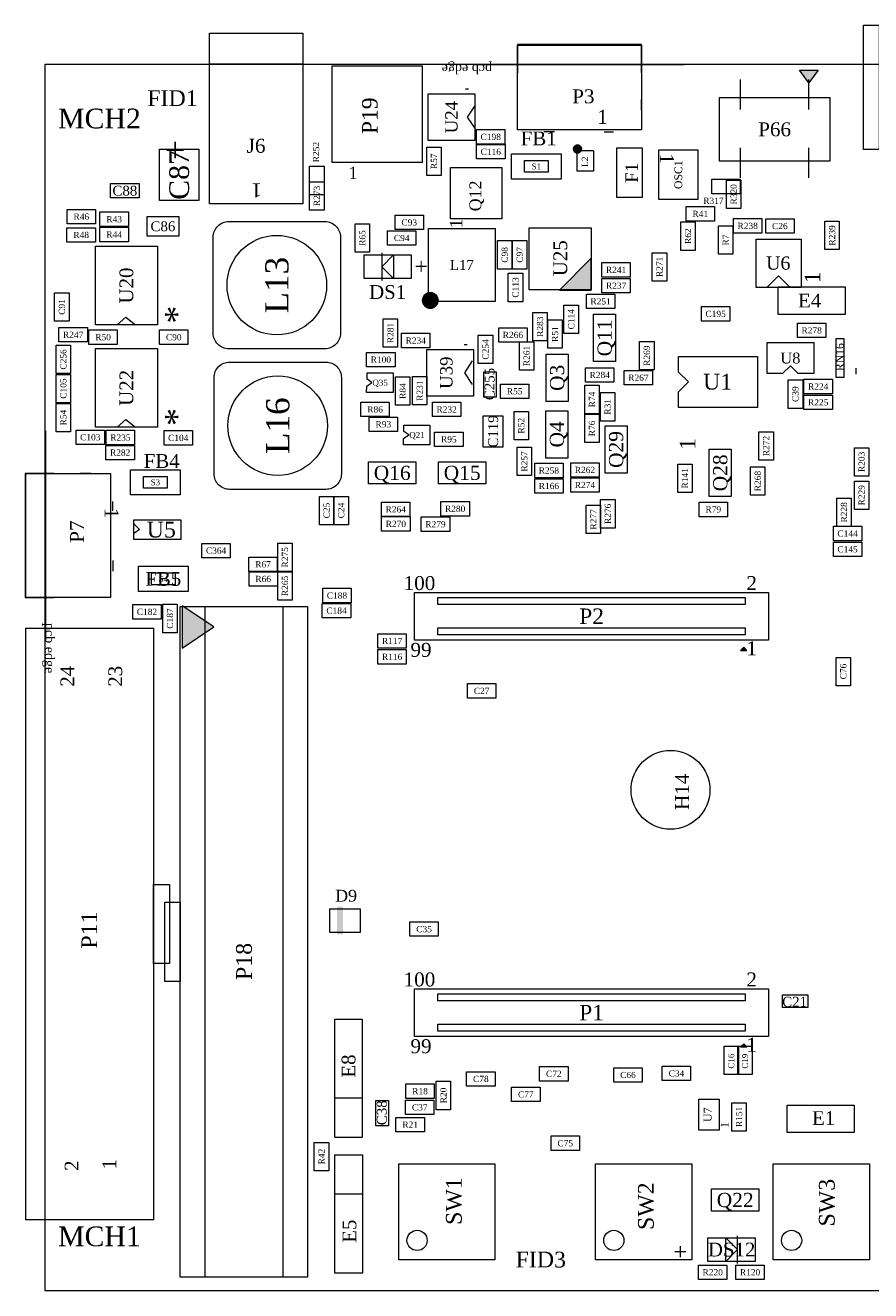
# Model space of a CAD drawing. Header units: inches. Extents: x 1401 to 1503, y 896 to 984.
# Tile 1 of 2: x 1401 to 1456, y 901 to 982. Entities that reach past the tile are written whole.
import ezdxf
from ezdxf.enums import TextEntityAlignment as Align

# ---------------------------------------------------------------- set-up
doc = ezdxf.new("R2010")
doc.units = ezdxf.units.IN
doc.header["$MEASUREMENT"] = 0
for name, color, linetype, lineweight, true_color in [('ASSEMBLY_OUTLINES_TOP', 104, 'Continuous', 0, 0x00a529), ('ASSEMBLY_REF_DES_TOP', 104, 'Continuous', 0, 0x00a529), ('BOARD_OUTLINE', 1, 'Continuous', 0, 0xff0000)]:
    doc.layers.add(name, color=color, linetype=linetype, lineweight=lineweight, true_color=true_color)
doc.styles.add('_TCW_TXTSTY_1', font='times.ttf')

msp = doc.modelspace()

# ---------------------------------------------------------------- hatches: boundary and pattern name
at = {"layer": 'ASSEMBLY_OUTLINES_TOP', "linetype": 'Continuous', "ltscale": 25.4}
for points in [[(1437.117, 974.183), (1437.117, 974.196), (1437.116, 974.209), (1437.114, 974.222), (1437.112, 974.235), (1437.109, 974.248), (1437.105, 974.261), (1437.101, 974.273), (1437.096, 974.285), (1437.09, 974.297), (1437.084, 974.309), (1437.077, 974.32), (1437.07, 974.331), (1437.062, 974.341), (1437.053, 974.352), (1437.044, 974.361), (1437.035, 974.37), (1437.025, 974.379), (1437.014, 974.387), (1437.003, 974.395), (1436.992, 974.402), (1436.981, 974.408), (1436.969, 974.414), (1436.957, 974.419), (1436.944, 974.423), (1436.932, 974.427), (1436.919, 974.431), (1436.906, 974.433), (1436.893, 974.435), (1436.88, 974.436), (1436.867, 974.437), (1436.854, 974.437), (1436.84, 974.436), (1436.827, 974.434), (1436.814, 974.432), (1436.801, 974.429), (1436.789, 974.425), (1436.776, 974.421), (1436.764, 974.416), (1436.752, 974.411), (1436.74, 974.405), (1436.729, 974.398), (1436.718, 974.391), (1436.707, 974.383), (1436.697, 974.375), (1436.687, 974.366), (1436.678, 974.356), (1436.669, 974.347), (1436.661, 974.336), (1436.653, 974.326), (1436.646, 974.314), (1436.64, 974.303), (1436.634, 974.291), (1436.628, 974.279), (1436.624, 974.267), (1436.62, 974.254), (1436.616, 974.242), (1436.614, 974.229), (1436.612, 974.216), (1436.61, 974.202), (1436.609, 974.189), (1436.609, 974.176), (1436.61, 974.163), (1436.612, 974.15), (1436.614, 974.137), (1436.616, 974.124), (1436.62, 974.111), (1436.624, 974.099), (1436.628, 974.086), (1436.634, 974.074), (1436.64, 974.062), (1436.646, 974.051), (1436.653, 974.04), (1436.661, 974.029), (1436.669, 974.019), (1436.678, 974.009), (1436.687, 974), (1436.697, 973.991), (1436.707, 973.982), (1436.718, 973.975), (1436.729, 973.967), (1436.74, 973.961), (1436.752, 973.955), (1436.764, 973.949), (1436.776, 973.944), (1436.789, 973.94), (1436.801, 973.936), (1436.814, 973.934), (1436.827, 973.931), (1436.84, 973.93), (1436.854, 973.929), (1436.867, 973.929), (1436.88, 973.929), (1436.893, 973.93), (1436.906, 973.932), (1436.919, 973.935), (1436.932, 973.938), (1436.944, 973.942), (1436.957, 973.947), (1436.969, 973.952), (1436.981, 973.957), (1436.992, 973.964), (1437.003, 973.971), (1437.014, 973.978), (1437.025, 973.987), (1437.035, 973.995), (1437.044, 974.004), (1437.053, 974.014), (1437.062, 974.024), (1437.07, 974.035), (1437.077, 974.045), (1437.084, 974.057), (1437.09, 974.068), (1437.096, 974.08), (1437.101, 974.092), (1437.105, 974.105), (1437.109, 974.118), (1437.112, 974.13), (1437.114, 974.143), (1437.116, 974.156), (1437.117, 974.17)], [(1427.883, 964.431), (1427.883, 964.457), (1427.881, 964.483), (1427.877, 964.509), (1427.873, 964.534), (1427.867, 964.56), (1427.859, 964.585), (1427.851, 964.609), (1427.841, 964.633), (1427.83, 964.657), (1427.817, 964.679), (1427.804, 964.702), (1427.789, 964.723), (1427.774, 964.744), (1427.757, 964.764), (1427.739, 964.783), (1427.72, 964.8), (1427.701, 964.817), (1427.68, 964.833), (1427.659, 964.848), (1427.637, 964.862), (1427.614, 964.875), (1427.591, 964.886), (1427.567, 964.896), (1427.543, 964.905), (1427.518, 964.913), (1427.493, 964.919), (1427.467, 964.924), (1427.442, 964.928), (1427.416, 964.93), (1427.39, 964.931), (1427.364, 964.931), (1427.338, 964.929), (1427.312, 964.926), (1427.287, 964.922), (1427.261, 964.916), (1427.236, 964.909), (1427.212, 964.901), (1427.187, 964.891), (1427.164, 964.881), (1427.141, 964.869), (1427.118, 964.855), (1427.097, 964.841), (1427.076, 964.826), (1427.056, 964.809), (1427.037, 964.792), (1427.018, 964.773), (1427.001, 964.754), (1426.985, 964.733), (1426.97, 964.712), (1426.956, 964.691), (1426.943, 964.668), (1426.931, 964.645), (1426.921, 964.621), (1426.912, 964.597), (1426.904, 964.572), (1426.897, 964.547), (1426.892, 964.522), (1426.888, 964.496), (1426.885, 964.47), (1426.883, 964.444), (1426.883, 964.418), (1426.885, 964.392), (1426.888, 964.367), (1426.892, 964.341), (1426.897, 964.315), (1426.904, 964.29), (1426.912, 964.266), (1426.921, 964.241), (1426.931, 964.218), (1426.943, 964.194), (1426.956, 964.172), (1426.97, 964.15), (1426.985, 964.129), (1427.001, 964.109), (1427.018, 964.089), (1427.037, 964.071), (1427.056, 964.053), (1427.076, 964.037), (1427.097, 964.021), (1427.118, 964.007), (1427.141, 963.994), (1427.164, 963.982), (1427.187, 963.971), (1427.212, 963.962), (1427.236, 963.953), (1427.261, 963.946), (1427.287, 963.941), (1427.312, 963.936), (1427.338, 963.933), (1427.364, 963.932), (1427.39, 963.931), (1427.416, 963.932), (1427.442, 963.935), (1427.467, 963.938), (1427.493, 963.943), (1427.518, 963.95), (1427.543, 963.957), (1427.567, 963.966), (1427.591, 963.976), (1427.614, 963.988), (1427.637, 964), (1427.659, 964.014), (1427.68, 964.029), (1427.701, 964.045), (1427.72, 964.062), (1427.739, 964.08), (1427.757, 964.099), (1427.774, 964.119), (1427.789, 964.139), (1427.804, 964.161), (1427.817, 964.183), (1427.83, 964.206), (1427.841, 964.229), (1427.851, 964.253), (1427.859, 964.278), (1427.867, 964.303), (1427.873, 964.328), (1427.877, 964.354), (1427.881, 964.379), (1427.883, 964.405)]]:
    msp.add_hatch(color=256, dxfattribs=at).paths.add_polyline_path(points)

# ---------------------------------------------------------------- linework, layer by layer
at = {"layer": 'ASSEMBLY_OUTLINES_TOP', "linetype": 'Continuous', "lineweight": 0, "ltscale": 25.4}
for p, q in [((1443.74, 979.61), (1430.24, 979.61)), ((1429.845, 978.037), (1429.645, 978.037)), ((1447.363, 976.733), (1447.363, 978.653)), ((1451.763, 976.733), (1451.763, 978.653)), ((1432.99, 976.68), (1432.99, 977.38)), ((1440.99, 976.68), (1440.99, 977.38)), ((1435.39, 975.28), (1434.69, 975.28)), ((1438.59, 975.28), (1439.19, 975.28)), ((1447.363, 972.333), (1447.363, 974.253)), ((1451.763, 972.333), (1451.763, 974.253)), ((1424.256, 967.489), (1424.256, 965.711)), ((1429.756, 961.575), (1429.556, 961.575)), ((1454.82, 959.681), (1454.82, 960.071)), ((1402.595, 956.039), (1402.595, 942.539)), ((1405.525, 953.289), (1404.825, 953.289)), ((1406.925, 950.889), (1406.925, 951.489)), ((1406.925, 947.689), (1406.925, 946.989)), ((1405.525, 945.289), (1404.825, 945.289)), ((1421.226, 913.061), (1423.004, 913.061)), ((1423.01, 906.868), (1421.232, 906.868)), ((1447.173, 902.409), (1447.173, 904.187))]:
    msp.add_line(p, q, dxfattribs=at)
for points in [[(1455.297, 974.152), (1455.297, 982.152), (1456.297, 982.152), (1456.297, 974.152)], [(1413.162, 979.643), (1413.162, 981.643), (1419.162, 981.643), (1419.162, 979.643)], [(1432.99, 975.43), (1432.99, 980.88), (1440.99, 980.88), (1440.99, 975.43)], [(1413.162, 970.643), (1413.162, 979.643), (1419.162, 979.643), (1419.162, 970.643)], [(1421.059, 973.312), (1421.059, 979.535), (1426.85, 979.535), (1426.85, 973.312)], [(1452.363, 979.253), (1451.763, 978.453), (1451.163, 979.253)], [(1427.245, 974.737), (1427.245, 977.737), (1430.245, 977.737), (1430.245, 974.737)], [(1446.013, 973.403), (1446.013, 977.503), (1453.113, 977.503), (1453.113, 973.403)], [(1430.361, 974.502), (1430.361, 975.432), (1432.191, 975.432), (1432.191, 974.502)], [(1409.934, 970.863), (1409.934, 974.165), (1412.474, 974.165), (1412.474, 970.863)], [(1427.151, 972.476), (1427.151, 974.306), (1428.081, 974.306), (1428.081, 972.476)], [(1430.365, 973.542), (1430.365, 974.472), (1432.195, 974.472), (1432.195, 973.542)], [(1436.836, 972.761), (1436.836, 974.081), (1437.906, 974.081), (1437.906, 972.761)], [(1439.395, 971.059), (1439.395, 974.259), (1441.02, 974.259), (1441.02, 971.059)], [(1442.109, 970.929), (1442.109, 974.129), (1444.609, 974.129), (1444.609, 970.929)], [(1432.615, 972.25), (1432.615, 973.876), (1435.816, 973.876), (1435.816, 972.25)], [(1433.453, 972.682), (1433.453, 973.444), (1434.977, 973.444), (1434.977, 972.682)], [(1419.609, 971.242), (1419.609, 973.072), (1420.539, 973.072), (1420.539, 971.242)], [(1428.683, 969.686), (1428.683, 972.986), (1431.983, 972.986), (1431.983, 969.686)], [(1406.793, 971.036), (1406.793, 971.966), (1408.623, 971.966), (1408.623, 971.036)], [(1419.609, 970.244), (1419.609, 972.074), (1420.539, 972.074), (1420.539, 970.244)], [(1445.518, 971.302), (1445.518, 972.232), (1447.348, 972.232), (1447.348, 971.302)], [(1446.457, 970.347), (1446.457, 972.177), (1447.387, 972.177), (1447.387, 970.347)], [(1403.991, 969.364), (1403.991, 970.294), (1405.821, 970.294), (1405.821, 969.364)], [(1406.103, 969.199), (1406.103, 970.129), (1407.933, 970.129), (1407.933, 969.199)], [(1425.112, 968.99), (1425.112, 969.92), (1426.942, 969.92), (1426.942, 968.99)], [(1443.86, 969.542), (1443.86, 970.472), (1445.69, 970.472), (1445.69, 969.542)], [(1403.979, 968.184), (1403.979, 969.114), (1405.809, 969.114), (1405.809, 968.184)], [(1406.103, 968.216), (1406.103, 969.146), (1407.933, 969.146), (1407.933, 968.216)], [(1409.144, 968.572), (1409.144, 969.842), (1411.176, 969.842), (1411.176, 968.572)], [(1422.536, 967.535), (1422.536, 969.365), (1423.466, 969.365), (1423.466, 967.535)], [(1427.265, 964.367), (1427.265, 969.067), (1431.565, 969.067), (1431.565, 964.367)], [(1433.755, 965.118), (1433.755, 969.118), (1437.755, 969.118), (1437.755, 965.118)], [(1443.518, 967.657), (1443.518, 969.487), (1444.448, 969.487), (1444.448, 967.657)], [(1445.946, 967.407), (1445.946, 969.237), (1446.876, 969.237), (1446.876, 967.407)], [(1446.912, 968.769), (1446.912, 969.699), (1448.742, 969.699), (1448.742, 968.769)], [(1448.987, 968.76), (1448.987, 969.69), (1450.817, 969.69), (1450.817, 968.76)], [(1452.8, 967.703), (1452.8, 969.533), (1453.73, 969.533), (1453.73, 967.703)], [(1424.625, 967.988), (1424.625, 968.918), (1426.455, 968.918), (1426.455, 967.988)], [(1431.711, 966.452), (1431.711, 968.282), (1432.641, 968.282), (1432.641, 966.452)], [(1432.678, 966.452), (1432.678, 968.282), (1433.608, 968.282), (1433.608, 966.452)], [(1448.367, 965.267), (1448.367, 968.367), (1451.267, 968.367), (1451.267, 965.267)], [(1405.807, 962.851), (1405.807, 967.931), (1409.807, 967.931), (1409.807, 962.851)], [(1441.679, 965.677), (1441.679, 967.507), (1442.609, 967.507), (1442.609, 965.677)], [(1423.113, 965.838), (1423.113, 967.362), (1426.161, 967.362), (1426.161, 965.838)], [(1424.256, 966.6), (1425.018, 967.362), (1425.018, 965.838)], [(1437.755, 965.1), (1437.755, 967.15), (1435.705, 965.1)], [(1438.436, 965.937), (1438.436, 966.867), (1440.266, 966.867), (1440.266, 965.937)], [(1432.405, 964.351), (1432.405, 966.181), (1433.335, 966.181), (1433.335, 964.351)], [(1438.436, 964.916), (1438.436, 965.846), (1440.266, 965.846), (1440.266, 964.916)], [(1449.785, 963.532), (1449.785, 965.31), (1454.103, 965.31), (1454.103, 963.532)], [(1403.184, 963.095), (1403.184, 964.925), (1404.114, 964.925), (1404.114, 963.095)], [(1437.438, 963.907), (1437.438, 964.837), (1439.268, 964.837), (1439.268, 963.907)], [(1433.985, 961.823), (1433.985, 963.653), (1434.915, 963.653), (1434.915, 961.823)], [(1435.992, 962.306), (1435.992, 964.136), (1436.922, 964.136), (1436.922, 962.306)], [(1437.898, 960.495), (1437.898, 963.543), (1439.321, 963.543), (1439.321, 960.495)], [(1444.847, 963.1), (1444.847, 964.03), (1446.677, 964.03), (1446.677, 963.1)], [(1403.463, 961.754), (1403.463, 962.684), (1405.293, 962.684), (1405.293, 961.754)], [(1424.347, 961.419), (1424.347, 963.249), (1425.277, 963.249), (1425.277, 961.419)], [(1431.789, 961.745), (1431.789, 962.675), (1433.619, 962.675), (1433.619, 961.745)], [(1434.954, 961.349), (1434.954, 963.179), (1435.884, 963.179), (1435.884, 961.349)], [(1451.034, 962.04), (1451.034, 962.97), (1452.864, 962.97), (1452.864, 962.04)], [(1405.392, 961.602), (1405.392, 962.532), (1407.222, 962.532), (1407.222, 961.602)], [(1409.942, 961.6), (1409.942, 962.53), (1411.772, 962.53), (1411.772, 961.6)], [(1425.532, 961.384), (1425.532, 962.314), (1427.362, 962.314), (1427.362, 961.384)], [(1430.477, 960.359), (1430.477, 962.189), (1431.407, 962.189), (1431.407, 960.359)], [(1433.121, 959.939), (1433.121, 961.769), (1434.051, 961.769), (1434.051, 959.939)], [(1440.864, 959.955), (1440.864, 961.785), (1441.794, 961.785), (1441.794, 959.955)], [(1453.53, 959.471), (1453.53, 961.971), (1454.03, 961.971), (1454.03, 959.471)], [(1403.28, 959.718), (1403.28, 961.548), (1404.21, 961.548), (1404.21, 959.718)], [(1405.807, 956.259), (1405.807, 961.339), (1409.807, 961.339), (1409.807, 956.259)], [(1423.282, 960.155), (1423.282, 961.085), (1425.112, 961.085), (1425.112, 960.155)], [(1427.161, 958.275), (1427.161, 961.275), (1430.161, 961.275), (1430.161, 958.275)], [(1434.838, 957.92), (1434.838, 960.968), (1436.26, 960.968), (1436.26, 957.92)], [(1452.079, 959.721), (1451.087, 959.721), (1450.579, 960.221), (1450.071, 959.721), (1449.079, 959.721), (1449.079, 961.721), (1452.079, 961.721)], [(1437.383, 959.167), (1437.383, 960.097), (1439.213, 960.097), (1439.213, 959.167)], [(1448.451, 957.527), (1443.371, 957.527), (1443.371, 958.543), (1444.006, 959.178), (1443.371, 959.813), (1443.371, 960.829), (1448.451, 960.829)], [(1403.28, 957.84), (1403.28, 959.67), (1404.21, 959.67), (1404.21, 957.84)], [(1423.282, 958.505), (1423.288, 958.906), (1423.618, 959.135), (1423.313, 959.364), (1423.313, 959.77), (1424.989, 959.77), (1424.989, 958.5)], [(1425.14, 957.677), (1425.14, 959.507), (1426.07, 959.507), (1426.07, 957.677)], [(1426.236, 957.705), (1426.236, 959.535), (1427.166, 959.535), (1427.166, 957.705)], [(1430.823, 958.205), (1430.823, 959.831), (1431.636, 959.831), (1431.636, 958.205)], [(1439.873, 958.99), (1439.873, 959.92), (1441.703, 959.92), (1441.703, 958.99)], [(1450.44, 957.48), (1450.44, 959.31), (1451.37, 959.31), (1451.37, 957.48)], [(1451.453, 958.42), (1451.453, 959.35), (1453.283, 959.35), (1453.283, 958.42)], [(1431.902, 958.116), (1431.902, 959.046), (1433.732, 959.046), (1433.732, 958.116)], [(1437.33, 957.134), (1437.33, 958.964), (1438.26, 958.964), (1438.26, 957.134)], [(1438.337, 956.661), (1438.337, 958.491), (1439.267, 958.491), (1439.267, 956.661)], [(1403.28, 955.969), (1403.28, 957.799), (1404.21, 957.799), (1404.21, 955.969)], [(1422.911, 956.949), (1422.911, 957.879), (1424.741, 957.879), (1424.741, 956.949)], [(1427.519, 956.945), (1427.519, 957.875), (1429.349, 957.875), (1429.349, 956.945)], [(1451.453, 957.404), (1451.453, 958.334), (1453.283, 958.334), (1453.283, 957.404)], [(1423.445, 955.992), (1423.445, 956.922), (1425.275, 956.922), (1425.275, 955.992)], [(1430.796, 954.975), (1430.796, 957.007), (1432.066, 957.007), (1432.066, 954.975)], [(1432.775, 955.443), (1432.775, 957.273), (1433.705, 957.273), (1433.705, 955.443)], [(1434.823, 954.281), (1434.823, 957.329), (1436.245, 957.329), (1436.245, 954.281)], [(1437.33, 955.273), (1437.33, 957.103), (1438.26, 957.103), (1438.26, 955.273)], [(1404.564, 955.155), (1404.564, 956.085), (1406.394, 956.085), (1406.394, 955.155)], [(1406.506, 955.137), (1406.506, 956.067), (1408.336, 956.067), (1408.336, 955.137)], [(1410.23, 955.114), (1410.23, 956.044), (1412.06, 956.044), (1412.06, 955.114)], [(1425.656, 955.135), (1425.661, 955.536), (1425.992, 955.765), (1425.687, 955.993), (1425.687, 956.4), (1427.363, 956.4), (1427.363, 955.13)], [(1438.639, 953.304), (1438.639, 956.352), (1440.061, 956.352), (1440.061, 953.304)], [(1427.662, 955.017), (1427.662, 955.947), (1429.492, 955.947), (1429.492, 955.017)], [(1448.55, 954.14), (1448.55, 955.97), (1449.48, 955.97), (1449.48, 954.14)], [(1406.491, 954.168), (1406.491, 955.098), (1408.321, 955.098), (1408.321, 954.168)], [(1432.974, 953.148), (1432.974, 954.978), (1433.904, 954.978), (1433.904, 953.148)], [(1445.347, 951.802), (1445.347, 954.85), (1446.769, 954.85), (1446.769, 951.802)], [(1454.7, 953.116), (1454.7, 954.946), (1455.63, 954.946), (1455.63, 953.116)], [(1423.405, 952.615), (1423.405, 954.038), (1426.453, 954.038), (1426.453, 952.615)], [(1427.912, 952.615), (1427.912, 954.038), (1430.96, 954.038), (1430.96, 952.615)], [(1434.107, 953.013), (1434.107, 953.943), (1435.937, 953.943), (1435.937, 953.013)], [(1436.43, 953.05), (1436.43, 953.98), (1438.26, 953.98), (1438.26, 953.05)], [(1443.318, 952.058), (1443.318, 953.888), (1444.248, 953.888), (1444.248, 952.058)], [(1448.006, 951.882), (1448.006, 953.712), (1448.936, 953.712), (1448.936, 951.882)], [(1401.325, 945.289), (1401.325, 953.289), (1406.775, 953.289), (1406.775, 945.289)], [(1408.073, 951.905), (1408.073, 953.53), (1411.273, 953.53), (1411.273, 951.905)], [(1408.911, 952.337), (1408.911, 953.099), (1410.435, 953.099), (1410.435, 952.337)], [(1434.108, 952.016), (1434.108, 952.946), (1435.938, 952.946), (1435.938, 952.016)], [(1436.43, 952.08), (1436.43, 953.01), (1438.26, 953.01), (1438.26, 952.08)], [(1454.7, 950.967), (1454.7, 952.797), (1455.63, 952.797), (1455.63, 950.967)], [(1420.235, 949.983), (1420.235, 951.813), (1421.165, 951.813), (1421.165, 949.983)], [(1421.175, 949.983), (1421.175, 951.813), (1422.105, 951.813), (1422.105, 949.983)], [(1424.242, 950.51), (1424.242, 951.44), (1426.072, 951.44), (1426.072, 950.51)], [(1428.069, 950.545), (1428.069, 951.475), (1429.899, 951.475), (1429.899, 950.545)], [(1437.423, 949.409), (1437.423, 951.239), (1438.353, 951.239), (1438.353, 949.409)], [(1438.354, 949.771), (1438.354, 951.601), (1439.284, 951.601), (1439.284, 949.771)], [(1444.699, 950.503), (1444.699, 951.433), (1446.529, 951.433), (1446.529, 950.503)], [(1453.563, 949.865), (1453.563, 951.695), (1454.493, 951.695), (1454.493, 949.865)], [(1424.249, 949.574), (1424.249, 950.504), (1426.079, 950.504), (1426.079, 949.574)], [(1426.801, 949.553), (1426.801, 950.483), (1428.631, 950.483), (1428.631, 949.553)], [(1408.276, 949.035), (1408.276, 950.305), (1411.324, 950.305), (1411.324, 949.035)], [(1453.347, 948.953), (1453.347, 949.883), (1455.177, 949.883), (1455.177, 948.953)], [(1412.67, 947.856), (1412.67, 948.786), (1414.5, 948.786), (1414.5, 947.856)], [(1417.552, 946.973), (1417.552, 948.803), (1418.482, 948.803), (1418.482, 946.973)], [(1453.347, 947.937), (1453.347, 948.867), (1455.177, 948.867), (1455.177, 947.937)], [(1415.694, 946.975), (1415.694, 947.905), (1417.524, 947.905), (1417.524, 946.975)], [(1408.581, 945.682), (1408.581, 947.307), (1411.781, 947.307), (1411.781, 945.682)], [(1409.419, 946.114), (1409.419, 946.876), (1410.943, 946.876), (1410.943, 946.114)], [(1415.705, 946.028), (1415.705, 946.958), (1417.535, 946.958), (1417.535, 946.028)], [(1417.552, 945.126), (1417.552, 946.956), (1418.482, 946.956), (1418.482, 945.126)], [(1420.453, 944.963), (1420.453, 945.893), (1422.283, 945.893), (1422.283, 944.963)], [(1426.373, 942.55), (1426.373, 945.63), (1449.173, 945.63), (1449.173, 942.55)], [(1408.218, 943.912), (1408.218, 944.842), (1410.048, 944.842), (1410.048, 943.912)], [(1410.149, 943.03), (1410.149, 944.86), (1411.079, 944.86), (1411.079, 943.03)], [(1411.279, 901.525), (1411.279, 944.725), (1419.479, 944.725), (1419.479, 901.525)], [(1413.434, 943.405), (1411.391, 944.767), (1411.391, 942.043)], [(1412.879, 901.525), (1412.879, 944.725), (1417.879, 944.725), (1417.879, 901.525)], [(1420.428, 943.989), (1420.428, 944.919), (1422.258, 944.919), (1422.258, 943.989)], [(1427.873, 944.84), (1427.873, 945.29), (1447.673, 945.29), (1447.673, 944.84)], [(1401.329, 905.222), (1401.329, 943.322), (1409.558, 943.322), (1409.558, 905.222)], [(1427.873, 942.89), (1427.873, 943.34), (1447.673, 943.34), (1447.673, 942.89)], [(1424.008, 942.033), (1424.008, 942.963), (1425.838, 942.963), (1425.838, 942.033)], [(1424.009, 941.013), (1424.009, 941.943), (1425.839, 941.943), (1425.839, 941.013)], [(1447.573, 942.09), (1447.373, 941.89), (1447.773, 941.89)], [(1453.518, 939.613), (1453.518, 941.443), (1454.448, 941.443), (1454.448, 939.613)], [(1429.776, 938.818), (1429.776, 939.748), (1431.606, 939.748), (1431.606, 938.818)], [(1409.558, 921.732), (1409.558, 926.812), (1410.574, 926.812), (1410.574, 921.732)], [(1410.279, 920.575), (1410.279, 925.675), (1411.279, 925.675), (1411.279, 920.575)], [(1420.903, 923.729), (1420.903, 925.249), (1422.863, 925.249), (1422.863, 923.729)], [(1426.068, 923.476), (1426.068, 924.406), (1427.898, 924.406), (1427.898, 923.476)], [(1426.373, 917.02), (1426.373, 920.1), (1449.173, 920.1), (1449.173, 917.02)], [(1427.873, 919.31), (1427.873, 919.76), (1447.673, 919.76), (1447.673, 919.31)], [(1450.069, 918.885), (1450.069, 919.697), (1451.695, 919.697), (1451.695, 918.885)], [(1421.226, 910.521), (1421.226, 918.141), (1423.004, 918.141), (1423.004, 910.521)], [(1427.873, 917.36), (1427.873, 917.81), (1447.673, 917.81), (1447.673, 917.36)], [(1446.304, 914.568), (1446.304, 916.398), (1447.234, 916.398), (1447.234, 914.568)], [(1447.193, 914.568), (1447.193, 916.398), (1448.123, 916.398), (1448.123, 914.568)], [(1447.573, 916.56), (1447.373, 916.36), (1447.773, 916.36)], [(1429.725, 913.824), (1429.725, 914.754), (1431.555, 914.754), (1431.555, 913.824)], [(1434.424, 914.155), (1434.424, 915.085), (1436.254, 915.085), (1436.254, 914.155)], [(1439.2, 914.078), (1439.2, 915.008), (1441.03, 915.008), (1441.03, 914.078)], [(1442.324, 914.18), (1442.324, 915.11), (1444.154, 915.11), (1444.154, 914.18)], [(1425.807, 913.035), (1425.807, 913.965), (1427.637, 913.965), (1427.637, 913.035)], [(1427.762, 912.308), (1427.762, 914.138), (1428.692, 914.138), (1428.692, 912.308)], [(1432.621, 912.834), (1432.621, 913.764), (1434.451, 913.764), (1434.451, 912.834)], [(1423.884, 911.267), (1423.884, 912.893), (1424.697, 912.893), (1424.697, 911.267)], [(1425.788, 911.996), (1425.788, 912.926), (1427.618, 912.926), (1427.618, 911.996)], [(1444.689, 910.99), (1444.689, 912.991), (1445.989, 912.991), (1445.989, 910.99)], [(1446.807, 910.928), (1446.807, 912.758), (1447.737, 912.758), (1447.737, 910.928)], [(1450.378, 910.829), (1450.378, 912.607), (1454.696, 912.607), (1454.696, 910.829)], [(1425.172, 910.876), (1425.172, 911.806), (1427.002, 911.806), (1427.002, 910.876)], [(1435.161, 909.684), (1435.161, 910.614), (1436.991, 910.614), (1436.991, 909.684)], [(1419.911, 908.375), (1419.911, 910.205), (1420.841, 910.205), (1420.841, 908.375)], [(1421.232, 901.788), (1421.232, 909.408), (1423.01, 909.408), (1423.01, 901.788)], [(1425.347, 902.63), (1425.347, 908.83), (1431.547, 908.83), (1431.547, 902.63)], [(1438.023, 902.63), (1438.023, 908.83), (1444.223, 908.83), (1444.223, 902.63)], [(1449.473, 902.63), (1449.473, 908.83), (1455.673, 908.83), (1455.673, 902.63)], [(1445.499, 905.781), (1445.499, 907.203), (1448.547, 907.203), (1448.547, 905.781)], [(1445.268, 902.536), (1445.268, 904.06), (1448.316, 904.06), (1448.316, 902.536)], [(1447.173, 903.298), (1446.411, 902.536), (1446.411, 904.06)], [(1444.66, 901.372), (1444.66, 902.302), (1446.49, 902.302), (1446.49, 901.372)], [(1447.067, 901.372), (1447.067, 902.302), (1448.897, 902.302), (1448.897, 901.372)]]:
    msp.add_lwpolyline(points, close=True, dxfattribs=at)
for points in [[(1440.99, 979.08), (1440.99, 980.91), (1432.99, 980.91), (1432.99, 979.08)], [(1430.269, 976.999), (1429.761, 976.237), (1430.269, 975.475)], [(1449.067, 965.267), (1449.817, 966.017), (1450.567, 965.267)], [(1407.213, 962.865), (1407.777, 963.351), (1408.401, 962.865)], [(1430.09, 960.537), (1429.582, 959.775), (1430.09, 959.013)], [(1407.213, 956.272), (1407.777, 956.758), (1408.401, 956.272)], [(1403.125, 953.289), (1401.295, 953.289), (1401.295, 945.289), (1403.125, 945.289)], [(1408.276, 950.051), (1408.657, 949.67), (1408.276, 949.416)]]:
    msp.add_lwpolyline(points, dxfattribs=at)
at = {"layer": 'ASSEMBLY_OUTLINES_TOP', "linetype": 'Continuous', "lineweight": 0, "ltscale": 25.4, "flags": 128}
for points in [[(1437.117, 974.183), (1437.117, 974.196), (1437.116, 974.209), (1437.114, 974.222), (1437.112, 974.235), (1437.109, 974.248), (1437.105, 974.261), (1437.101, 974.273), (1437.096, 974.285), (1437.09, 974.297), (1437.084, 974.309), (1437.077, 974.32), (1437.07, 974.331), (1437.062, 974.341), (1437.053, 974.352), (1437.044, 974.361), (1437.035, 974.37), (1437.025, 974.379), (1437.014, 974.387), (1437.003, 974.395), (1436.992, 974.402), (1436.981, 974.408), (1436.969, 974.414), (1436.957, 974.419), (1436.944, 974.423), (1436.932, 974.427), (1436.919, 974.431), (1436.906, 974.433), (1436.893, 974.435), (1436.88, 974.436), (1436.867, 974.437), (1436.854, 974.437), (1436.84, 974.436), (1436.827, 974.434), (1436.814, 974.432), (1436.801, 974.429), (1436.789, 974.425), (1436.776, 974.421), (1436.764, 974.416), (1436.752, 974.411), (1436.74, 974.405), (1436.729, 974.398), (1436.718, 974.391), (1436.707, 974.383), (1436.697, 974.375), (1436.687, 974.366), (1436.678, 974.356), (1436.669, 974.347), (1436.661, 974.336), (1436.653, 974.326), (1436.646, 974.314), (1436.64, 974.303), (1436.634, 974.291), (1436.628, 974.279), (1436.624, 974.267), (1436.62, 974.254), (1436.616, 974.242), (1436.614, 974.229), (1436.612, 974.216), (1436.61, 974.202), (1436.609, 974.189), (1436.609, 974.176), (1436.61, 974.163), (1436.612, 974.15), (1436.614, 974.137), (1436.616, 974.124), (1436.62, 974.111), (1436.624, 974.099), (1436.628, 974.086), (1436.634, 974.074), (1436.64, 974.062), (1436.646, 974.051), (1436.653, 974.04), (1436.661, 974.029), (1436.669, 974.019), (1436.678, 974.009), (1436.687, 974), (1436.697, 973.991), (1436.707, 973.982), (1436.718, 973.975), (1436.729, 973.967), (1436.74, 973.961), (1436.752, 973.955), (1436.764, 973.949), (1436.776, 973.944), (1436.789, 973.94), (1436.801, 973.936), (1436.814, 973.934), (1436.827, 973.931), (1436.84, 973.93), (1436.854, 973.929), (1436.867, 973.929), (1436.88, 973.929), (1436.893, 973.93), (1436.906, 973.932), (1436.919, 973.935), (1436.932, 973.938), (1436.944, 973.942), (1436.957, 973.947), (1436.969, 973.952), (1436.981, 973.957), (1436.992, 973.964), (1437.003, 973.971), (1437.014, 973.978), (1437.025, 973.987), (1437.035, 973.995), (1437.044, 974.004), (1437.053, 974.014), (1437.062, 974.024), (1437.07, 974.035), (1437.077, 974.045), (1437.084, 974.057), (1437.09, 974.068), (1437.096, 974.08), (1437.101, 974.092), (1437.105, 974.105), (1437.109, 974.118), (1437.112, 974.13), (1437.114, 974.143), (1437.116, 974.156), (1437.117, 974.17)], [(1427.883, 964.431), (1427.883, 964.457), (1427.881, 964.483), (1427.877, 964.509), (1427.873, 964.534), (1427.867, 964.56), (1427.859, 964.585), (1427.851, 964.609), (1427.841, 964.633), (1427.83, 964.657), (1427.817, 964.679), (1427.804, 964.702), (1427.789, 964.723), (1427.774, 964.744), (1427.757, 964.764), (1427.739, 964.783), (1427.72, 964.8), (1427.701, 964.817), (1427.68, 964.833), (1427.659, 964.848), (1427.637, 964.862), (1427.614, 964.875), (1427.591, 964.886), (1427.567, 964.896), (1427.543, 964.905), (1427.518, 964.913), (1427.493, 964.919), (1427.467, 964.924), (1427.442, 964.928), (1427.416, 964.93), (1427.39, 964.931), (1427.364, 964.931), (1427.338, 964.929), (1427.312, 964.926), (1427.287, 964.922), (1427.261, 964.916), (1427.236, 964.909), (1427.212, 964.901), (1427.187, 964.891), (1427.164, 964.881), (1427.141, 964.869), (1427.118, 964.855), (1427.097, 964.841), (1427.076, 964.826), (1427.056, 964.809), (1427.037, 964.792), (1427.018, 964.773), (1427.001, 964.754), (1426.985, 964.733), (1426.97, 964.712), (1426.956, 964.691), (1426.943, 964.668), (1426.931, 964.645), (1426.921, 964.621), (1426.912, 964.597), (1426.904, 964.572), (1426.897, 964.547), (1426.892, 964.522), (1426.888, 964.496), (1426.885, 964.47), (1426.883, 964.444), (1426.883, 964.418), (1426.885, 964.392), (1426.888, 964.367), (1426.892, 964.341), (1426.897, 964.315), (1426.904, 964.29), (1426.912, 964.266), (1426.921, 964.241), (1426.931, 964.218), (1426.943, 964.194), (1426.956, 964.172), (1426.97, 964.15), (1426.985, 964.129), (1427.001, 964.109), (1427.018, 964.089), (1427.037, 964.071), (1427.056, 964.053), (1427.076, 964.037), (1427.097, 964.021), (1427.118, 964.007), (1427.141, 963.994), (1427.164, 963.982), (1427.187, 963.971), (1427.212, 963.962), (1427.236, 963.953), (1427.261, 963.946), (1427.287, 963.941), (1427.312, 963.936), (1427.338, 963.933), (1427.364, 963.932), (1427.39, 963.931), (1427.416, 963.932), (1427.442, 963.935), (1427.467, 963.938), (1427.493, 963.943), (1427.518, 963.95), (1427.543, 963.957), (1427.567, 963.966), (1427.591, 963.976), (1427.614, 963.988), (1427.637, 964), (1427.659, 964.014), (1427.68, 964.029), (1427.701, 964.045), (1427.72, 964.062), (1427.739, 964.08), (1427.757, 964.099), (1427.774, 964.119), (1427.789, 964.139), (1427.804, 964.161), (1427.817, 964.183), (1427.83, 964.206), (1427.841, 964.229), (1427.851, 964.253), (1427.859, 964.278), (1427.867, 964.303), (1427.873, 964.328), (1427.877, 964.354), (1427.881, 964.379), (1427.883, 964.405)]]:
    msp.add_lwpolyline(points, close=True, dxfattribs=at)
at = {"layer": 'ASSEMBLY_OUTLINES_TOP', "linetype": 'Continuous', "lineweight": 0, "ltscale": 25.4}
for points in [[(1414.398, 969.516), (1420.598, 969.516, -0.414214), (1421.598, 968.516), (1421.598, 962.316, -0.414214), (1420.598, 961.316), (1414.398, 961.316, -0.414214), (1413.398, 962.316), (1413.398, 968.516, -0.414214)], [(1420.656, 952.263), (1414.456, 952.263, -0.414214), (1413.456, 953.263), (1413.456, 959.463, -0.414214), (1414.456, 960.463), (1420.656, 960.463, -0.414214), (1421.656, 959.463), (1421.656, 953.263, -0.414214)], [(1440.316, 932.908, -1), (1445.396, 932.908, -1)]]:
    msp.add_lwpolyline(points, format="xyb", close=True, dxfattribs=at)
for centre, radius in [((1436.863, 974.183), 0.254), ((1417.498, 965.416), 3.206), ((1427.383, 964.431), 0.5), ((1417.556, 956.363), 3.206), ((1426.531, 903.89), 0.65), ((1439.207, 903.89), 0.65), ((1450.657, 903.89), 0.65)]:
    msp.add_circle(centre, radius, dxfattribs=at)
at = {"layer": 'ASSEMBLY_OUTLINES_TOP', "linetype": 'Continuous', "ltscale": 25.4}
for points in [[(1452.363, 979.253), (1451.763, 978.453), (1452.363, 979.253), (1451.163, 979.253)], [(1437.755, 965.1), (1437.755, 967.15), (1437.755, 965.1), (1435.705, 965.1)], [(1413.434, 943.405), (1411.391, 944.767), (1413.434, 943.405), (1411.391, 942.043)], [(1447.573, 942.09), (1447.373, 941.89), (1447.573, 942.09), (1447.773, 941.89)], [(1421.375, 923.6), (1421.756, 923.6), (1421.375, 925.378), (1421.756, 925.378)], [(1447.573, 916.56), (1447.373, 916.36), (1447.573, 916.56), (1447.773, 916.36)]]:
    msp.add_solid(points, dxfattribs=at)
at = {"layer": 'BOARD_OUTLINE', "linetype": 'Continuous', "lineweight": 0, "ltscale": 25.4}
msp.add_lwpolyline([(1402.573, 900.65), (1402.573, 979.65), (1502.573, 979.65), (1502.573, 900.65)], close=True, dxfattribs=at)

# ---------------------------------------------------------------- texts
at = {"layer": 'ASSEMBLY_OUTLINES_TOP', "linetype": 'Continuous', "style": '_TCW_TXTSTY_1'}
for s, height, rotation, p in [('pcb edge', 0.6, 180, (1429.74, 979.33)), ('1', 0.9, -90, (1442.619, 973.559)), ('1', 0.9, 180, (1416.195, 971.518)), ('1', 0.8, 90, (1429.043, 969.386)), ('1', 1, 90, (1451.997, 965.917)), ('*', 1.524, 90, (1411.063, 963.517)), ('*', 1.524, 90, (1411.063, 956.924)), ('1', 1.016, 90, (1443.957, 955.191)), ('1', 0.9, -90, (1406.856, 950.73)), ('pcb edge', 0.6, -90, (1402.875, 942.039)), ('24', 0.889, 90, (1404, 940.223)), ('23', 0.889, 90, (1407.089, 940.223)), ('1', 0.508, 90, (1446.35, 911.327)), ('2', 0.889, 90, (1404.276, 908.702)), ('1', 0.889, 90, (1406.704, 908.797)), ('+', 1.016, 180, (1443.49, 903.171))]:
    msp.add_text(s, height=height, rotation=rotation, dxfattribs=at).set_placement(p, align=Align.MIDDLE_CENTER)
for s, height, p in [('1', 0.9, (1438.472, 976.253)), ('1', 0.8, (1422.406, 972.647)), ('+', 1.016, (1426.796, 966.625)), ('100', 0.9, (1426.685, 946.226)), ('2', 0.9, (1448.085, 946.226)), ('99', 0.9, (1426.785, 941.926)), ('1', 0.9, (1448.085, 942.025)), ('100', 0.9, (1426.685, 920.696)), ('2', 0.9, (1448.085, 920.696)), ('1', 0.9, (1448.085, 916.495)), ('99', 0.9, (1426.785, 916.396))]:
    msp.add_text(s, height=height, dxfattribs=at).set_placement(p, align=Align.MIDDLE_CENTER)
msp.add_text('+', height=1.524, rotation=-90, dxfattribs=at).set_placement((1411.695, 974.763), align=Align.TOP_LEFT)
at = {"layer": 'ASSEMBLY_REF_DES_TOP', "linetype": 'Continuous', "style": '_TCW_TXTSTY_1'}
for s, height, p in [('P3', 0.9, (1437.24, 977.58)), ('FID1', 1.016, (1410.778, 977.459)), ('MCH2', 1.27, (1406.073, 976.15)), ('P66', 0.9, (1449.563, 975.453)), ('J6', 0.9, (1416.162, 974.393)), ('C198', 0.4, (1431.276, 974.967)), ('FB1', 0.889, (1434.368, 974.866)), ('C116', 0.4, (1431.28, 974.007)), ('S1', 0.381, (1434.215, 973.063)), ('C88', 0.635, (1407.708, 971.501)), ('R317', 0.4, (1445.62, 970.853)), ('R46', 0.4, (1404.906, 969.829)), ('R41', 0.4, (1444.775, 970.007)), ('R43', 0.4, (1407.018, 969.664)), ('C86', 0.635, (1410.16, 969.207)), ('C93', 0.4, (1426.027, 969.455)), ('R238', 0.4, (1447.827, 969.234)), ('C26', 0.4, (1449.902, 969.225)), ('R48', 0.4, (1404.894, 968.649)), ('R44', 0.4, (1407.018, 968.681)), ('C94', 0.4, (1425.54, 968.453)), ('L17', 0.635, (1429.415, 966.717)), ('U6', 0.85, (1449.797, 966.837)), ('R241', 0.4, (1439.351, 966.402)), ('DS1', 0.889, (1424.637, 964.974)), ('R237', 0.4, (1439.351, 965.381)), ('R251', 0.4, (1438.353, 964.372)), ('E4', 0.889, (1451.817, 964.421)), ('C195', 0.4, (1445.762, 963.565)), ('R278', 0.4, (1451.949, 962.505)), ('R247', 0.4, (1404.378, 962.219)), ('R50', 0.4, (1406.307, 962.067)), ('C90', 0.4, (1410.857, 962.065)), ('R234', 0.4, (1426.447, 961.849)), ('R266', 0.4, (1432.704, 962.21)), ('U8', 0.7, (1450.579, 960.721)), ('R100', 0.4, (1424.197, 960.62)), ('Q35', 0.381, (1424.151, 959.135)), ('R284', 0.4, (1438.298, 959.632)), ('R267', 0.4, (1440.788, 959.455)), ('U1', 1.016, (1445.893, 959.196)), ('R55', 0.4, (1432.817, 958.581)), ('R224', 0.4, (1452.368, 958.885)), ('R225', 0.4, (1452.368, 957.869)), ('R86', 0.4, (1423.826, 957.414)), ('R232', 0.4, (1428.434, 957.41)), ('R93', 0.4, (1424.36, 956.457)), ('C103', 0.4, (1405.479, 955.62)), ('R235', 0.4, (1407.421, 955.602)), ('C104', 0.4, (1411.145, 955.579)), ('Q21', 0.381, (1426.525, 955.765)), ('R95', 0.4, (1428.577, 955.482)), ('R282', 0.4, (1407.406, 954.633)), ('FB4', 0.889, (1410.079, 954.089)), ('Q16', 0.9144, (1424.929, 953.326)), ('Q15', 0.9144, (1429.436, 953.326)), ('R258', 0.4, (1435.022, 953.478)), ('R262', 0.4, (1437.345, 953.515)), ('S3', 0.381, (1409.673, 952.718)), ('R166', 0.4, (1435.023, 952.481)), ('R274', 0.4, (1437.345, 952.545)), ('R264', 0.4, (1425.157, 950.975)), ('R280', 0.4, (1428.984, 951.01)), ('R79', 0.4, (1445.614, 950.968)), ('U5', 1.016, (1410.054, 949.67)), ('R270', 0.4, (1425.164, 950.039)), ('R279', 0.4, (1427.716, 950.018)), ('C144', 0.4, (1454.262, 949.418)), ('C364', 0.4, (1413.585, 948.321)), ('C145', 0.4, (1454.262, 948.402)), ('R67', 0.4, (1416.609, 947.44)), ('FB5', 0.889, (1410.181, 946.495)), ('S4', 0.381, (1410.181, 946.495)), ('R66', 0.4, (1416.62, 946.493)), ('C188', 0.4, (1421.368, 945.428)), ('C184', 0.4, (1421.343, 944.454)), ('C182', 0.4, (1409.133, 944.377)), ('P2', 1, (1437.773, 944.09)), ('R117', 0.4, (1424.923, 942.498)), ('R116', 0.4, (1424.924, 941.478)), ('C27', 0.4, (1430.691, 939.283)), ('D9', 0.762, (1421.959, 926.089)), ('C35', 0.4, (1426.983, 923.941)), ('C21', 0.635, (1450.852, 919.261)), ('P1', 1, (1437.773, 918.56)), ('C78', 0.4, (1430.64, 914.289)), ('C72', 0.4, (1435.339, 914.62)), ('C66', 0.4, (1440.115, 914.543)), ('C34', 0.4, (1443.239, 914.645)), ('R18', 0.4, (1426.722, 913.5)), ('C77', 0.4, (1433.536, 913.299)), ('C37', 0.4, (1426.703, 912.461)), ('E1', 0.889, (1452.715, 911.768)), ('R21', 0.4, (1426.087, 911.341)), ('C75', 0.4, (1436.076, 910.149)), ('Q22', 0.9144, (1447.023, 906.492)), ('MCH1', 1.27, (1406.073, 904.15)), ('FID3', 1.016, (1434.501, 902.656)), ('DS12', 0.889, (1446.792, 903.298)), ('R220', 0.4, (1445.575, 901.837)), ('R120', 0.4, (1447.982, 901.837))]:
    msp.add_text(s, height=height, dxfattribs=at).set_placement(p, align=Align.MIDDLE_CENTER)
msp.add_text('P19', height=1, rotation=90, dxfattribs=at).set_placement((1424.285, 977.503), align=Align.BOTTOM_RIGHT)
for s, height, p in [('U24', 0.8, (1428.745, 976.237)), ('R252', 0.4, (1420.023, 973.986)), ('C87', 1.27, (1411.204, 972.514)), ('R57', 0.4, (1427.616, 973.391)), ('L2', 0.4, (1437.343, 973.362)), ('F1', 0.8128, (1440.358, 972.659)), ('OSC1', 0.5, (1443.359, 972.529)), ('R273', 0.4, (1420.074, 971.159)), ('Q12', 0.762, (1430.283, 971.163)), ('R320', 0.4, (1446.922, 971.262)), ('R239', 0.4, (1453.265, 968.618)), ('R65', 0.4, (1423.001, 968.45)), ('R62', 0.4, (1443.983, 968.572)), ('R7', 0.4, (1446.411, 968.322)), ('C98', 0.4, (1432.176, 967.367)), ('C97', 0.4, (1433.143, 967.367)), ('U25', 0.89, (1435.755, 967.15)), ('L13', 1.5, (1417.498, 965.416)), ('R271', 0.4, (1442.144, 966.592)), ('U20', 0.89, (1407.807, 965.391)), ('C113', 0.4, (1432.87, 965.266)), ('C91', 0.4, (1403.649, 964.01)), ('C114', 0.4, (1436.457, 963.221)), ('R281', 0.4, (1424.812, 962.334)), ('R283', 0.4, (1434.45, 962.738)), ('R51', 0.4, (1435.419, 962.264)), ('Q11', 0.9144, (1438.609, 962.019)), ('C254', 0.4, (1430.942, 961.274)), ('C256', 0.4, (1403.745, 960.633)), ('R261', 0.4, (1433.586, 960.854)), ('R269', 0.4, (1441.329, 960.87)), ('RN16', 0.5, (1453.76, 960.781)), ('U39', 0.8, (1428.416, 959.775)), ('Q3', 0.9144, (1435.549, 959.444)), ('C105', 0.4, (1403.745, 958.755)), ('U22', 0.89, (1407.807, 958.799)), ('C255', 0.635, (1431.199, 959.048)), ('R84', 0.4, (1425.605, 958.592)), ('R231', 0.4, (1426.701, 958.62)), ('R74', 0.4, (1437.795, 958.049)), ('C39', 0.4, (1450.905, 958.395)), ('L16', 1.5, (1417.556, 956.363)), ('R31', 0.4, (1438.802, 957.576)), ('R54', 0.4, (1403.745, 956.884)), ('C119', 0.635, (1431.431, 955.991)), ('R52', 0.4, (1433.24, 956.358)), ('Q4', 0.9144, (1435.534, 955.805)), ('R76', 0.4, (1437.795, 956.188)), ('Q29', 0.9144, (1439.35, 954.828)), ('R272', 0.4, (1449.015, 955.055)), ('R257', 0.4, (1433.439, 954.063)), ('Q28', 0.9144, (1446.058, 953.326)), ('R203', 0.4, (1455.165, 954.031)), ('R141', 0.4, (1443.783, 952.973)), ('R268', 0.4, (1448.471, 952.797)), ('R229', 0.4, (1455.165, 951.882)), ('C25', 0.4, (1420.7, 950.898)), ('C24', 0.4, (1421.64, 950.898)), ('R276', 0.4, (1438.819, 950.686)), ('R228', 0.4, (1454.028, 950.78)), ('R277', 0.4, (1437.888, 950.324)), ('P7', 0.9, (1404.625, 949.539)), ('R275', 0.4, (1418.017, 947.888)), ('R265', 0.4, (1418.017, 946.041)), ('C187', 0.4, (1410.614, 943.945)), ('C76', 0.4, (1453.983, 940.528)), ('P11', 1.016, (1405.414, 923.877)), ('P18', 1.016, (1415.379, 921.855)), ('E8', 0.889, (1422.115, 915.118)), ('C16', 0.381, (1446.769, 915.433)), ('C19', 0.381, (1447.658, 915.433)), ('R20', 0.4, (1428.227, 913.223)), ('C38', 0.635, (1424.26, 912.11)), ('U7', 0.508, (1445.248, 911.984)), ('R151', 0.4, (1447.272, 911.843)), ('R42', 0.4, (1420.376, 909.29)), ('E5', 0.889, (1422.172, 904.48))]:
    msp.add_text(s, height=height, rotation=90, dxfattribs=at).set_placement(p, align=Align.MIDDLE_CENTER)
for s, height, p in [('H14', 0.9, (1443.156, 931.612)), ('SW1', 1.016, (1428.391, 904.889)), ('SW2', 1.016, (1440.762, 904.558)), ('SW3', 1.016, (1452.416, 904.787))]:
    msp.add_text(s, height=height, rotation=90, dxfattribs=at).set_placement(p, align=Align.TOP_LEFT)

doc.saveas('drawing.dxf')
